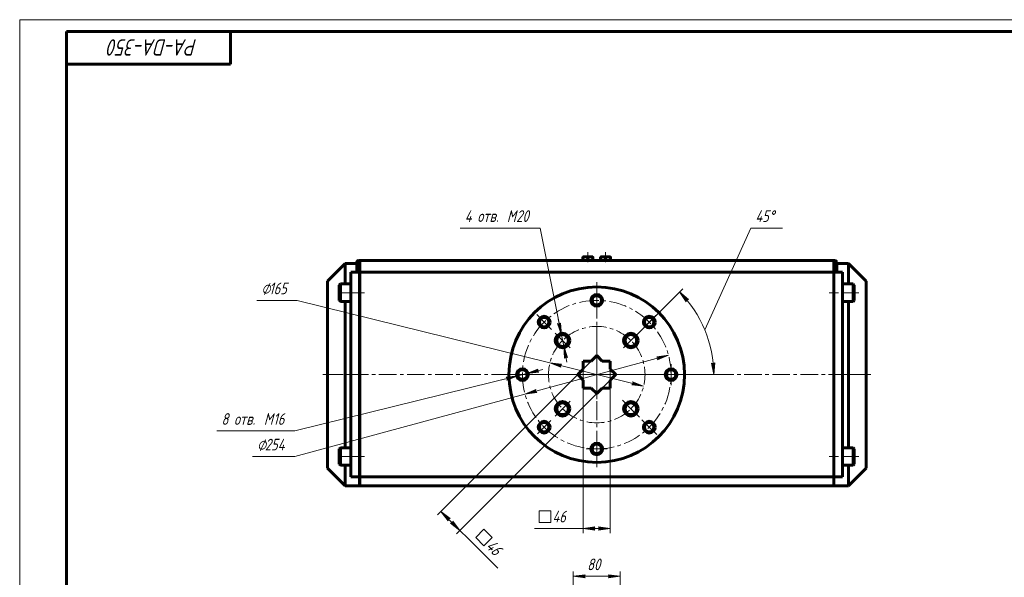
# Model space of a CAD drawing. Header units: millimetres. Extents: x 0 to 841, y 0 to 594.
# Tile 16 of 26: x 0 to 420, y 356 to 594. Entities that reach past the tile are written whole.
import ezdxf

# ---------------------------------------------------------------- set-up
doc = ezdxf.new("R2010")
doc.units = ezdxf.units.MM
for name, pattern in [('K5LT_AXLED', [12, 7.5, -1.5, 1.5, -1.5]), ('K5LT_BASIC', [0]), ('K5LT_THIN', [0])]:
    doc.linetypes.add(name, pattern=pattern)
doc.layers.add('Системный слой', color=7, linetype='Continuous')
doc.layers.add('Системный слой (1)', color=7, linetype='Continuous', true_color=0x6c6c6c)
doc.styles.add('KDIMTEXTSTYLE', font='txt', dxfattribs={"width": 0.96, "oblique": 15, "height": 5})
doc.styles.add('KTEXTSTYLE', font='txt', dxfattribs={"width": 0.96, "height": 5})
doc.dimstyles.new('KDIMSTYLE (0.25)', dxfattribs={"dimtxt": 5, "dimasz": 1, "dimexe": 2, "dimexo": 0, "dimgap": 1, "dimtad": 1, "dimlfac": 4, "dimtxsty": 'KDIMTEXTSTYLE', "dimsah": 1, "dimcen": 0, "dimdle": 1, "dimadec": 0, "dimazin": 0, "dimtfac": 0.667, "dimtmove": 0, "dimatfit": 3, "dimfxl": 1, "dimtvp": 1, "dimtolj": 1, "dimtzin": 0, "dimarcsym": 0})

# ---------------------------------------------------------------- blocks, each defined once
blk = doc.blocks.new('D0')
at = {"layer": 'Системный слой (1)', "color": 7, "linetype": 'K5LT_THIN', "lineweight": 18}
for p, q in [((236.44, 345.73), (236.44, 358.09)), ((256.44, 343.98), (256.44, 358.09))]:
    blk.add_line(p, q, dxfattribs=at)
blk.add_wipeout([(242.35, 357.09), (242.35, 364.47), (250.2, 364.47), (250.2, 357.09)]).dxf.layer = 'Системный слой (1)'
at = {"layer": 'Системный слой (1)'}
for points in [[(241.44, 355.43), (240.94, 356.09), (241.44, 356.75), (236.44, 356.09)], [(256.44, 356.09), (251.44, 356.75), (251.94, 356.09), (251.44, 355.43)]]:
    blk.add_hatch(color=7, dxfattribs=at).paths.add_polyline_path(points)
at = {"layer": 'Системный слой (1)', "color": 7, "linetype": 'K5LT_THIN', "lineweight": 18}
for p, q in [((236.44, 356.09), (241.44, 356.75)), ((241.44, 355.43), (236.44, 356.09)), ((236.44, 356.09), (256.44, 356.09)), ((241.44, 356.75), (240.94, 356.09)), ((240.94, 356.09), (241.44, 355.43)), ((251.94, 356.09), (251.44, 356.75)), ((251.44, 356.75), (256.44, 356.09)), ((256.44, 356.09), (251.44, 355.43)), ((251.44, 355.43), (251.94, 356.09))]:
    blk.add_line(p, q, dxfattribs=at)
at = {"layer": 'Системный слой (1)', "color": 7, "insert": (242.35, 363.68), "char_height": 5, "attachment_point": 1, "style": 'KTEXTSTYLE'}
blk.add_mtext('\\fArial|b0|c204|p34;\\H5.0;\\W1.000;\\Q15;\\fGOST Type AU|b0|i0|c204|p34;\\Q15;\\W0.960;80', dxfattribs=at)
blk = doc.blocks.new('KDIMARROW_01')
at = {"layer": 'Системный слой'}
blk.add_hatch(color=0, dxfattribs=at).paths.add_polyline_path([(0, 0), (-5, 0.66), (-4.5, 0), (-5, -0.66)])
at = {"layer": 'Системный слой', "color": 0, "linetype": 'K5LT_THIN', "lineweight": 18}
for p, q in [((-4.5, 0), (-5, 0.66)), ((-5, 0.66), (0, 0)), ((0, 0), (-5, -0.66)), ((-5, -0.66), (-4.5, 0))]:
    blk.add_line(p, q, dxfattribs=at)
at = {"layer": 'Системный слой (1)', "color": 0, "linetype": 'K5LT_THIN', "lineweight": 18}
blk.add_line((696.62, 287.98), (696.37, 287.98), dxfattribs=at)
blk = doc.blocks.new('U36')
at = {"layer": 'Системный слой (1)', "color": 150, "linetype": 'K5LT_BASIC', "lineweight": 60, "true_color": 0x0080ff}
for p, q in [((138.94, 481.04), (138.94, 489.79)), ((138.94, 411.04), (138.94, 473.54)), ((138.94, 394.79), (138.94, 403.54))]:
    blk.add_line(p, q, dxfattribs=at)
blk = doc.blocks.new('U37')
at = {"layer": 'Системный слой (1)', "color": 150, "linetype": 'K5LT_BASIC', "lineweight": 60, "true_color": 0x0080ff}
for p, q in [((353.94, 481.04), (353.94, 489.79)), ((353.94, 411.04), (353.94, 473.54)), ((353.94, 394.79), (353.94, 403.54))]:
    blk.add_line(p, q, dxfattribs=at)
blk = doc.blocks.new('D2')
at = {"layer": 'Системный слой (1)'}
for points in [[(245.69, 375.86), (245.19, 376.52), (245.69, 377.18), (240.69, 376.52)], [(252.19, 376.52), (247.19, 377.18), (247.69, 376.52), (247.19, 375.86)]]:
    blk.add_hatch(color=7, dxfattribs=at).paths.add_polyline_path(points)
at = {"layer": 'Системный слой (1)', "color": 7, "linetype": 'K5LT_THIN', "lineweight": 18}
for p, q in [((240.69, 444.67), (240.69, 374.52)), ((252.19, 444.67), (252.19, 374.52)), ((240.69, 376.52), (245.69, 377.18)), ((245.69, 375.86), (240.69, 376.52)), ((240.69, 376.52), (252.19, 376.52)), ((245.69, 377.18), (245.19, 376.52)), ((245.19, 376.52), (245.69, 375.86)), ((247.69, 376.52), (247.19, 377.18)), ((247.19, 377.18), (252.19, 376.52)), ((252.19, 376.52), (247.19, 375.86)), ((247.19, 375.86), (247.69, 376.52))]:
    blk.add_line(p, q, dxfattribs=at)
blk.add_wipeout([(221.81, 377.52), (221.81, 384.9), (235.13, 384.9), (235.13, 377.52)]).dxf.layer = 'Системный слой (1)'
for p, q in [((221.81, 379.11), (221.81, 384.11)), ((221.81, 384.11), (226.81, 384.11)), ((226.81, 384.11), (226.81, 379.11)), ((226.81, 379.11), (221.81, 379.11)), ((240.69, 376.52), (219.81, 376.52))]:
    blk.add_line(p, q, dxfattribs=at)
at = {"layer": 'Системный слой (1)', "color": 7, "insert": (227.52, 384.11), "char_height": 5, "attachment_point": 1, "style": 'KTEXTSTYLE'}
blk.add_mtext('\\fArial|b0|c204|p34;\\H5.0;\\W1.000;\\Q15;\\fGOST Type AU|b0|i0|c204|p34;\\Q15;\\W0.960;46', dxfattribs=at)
blk = doc.blocks.new('D3')
at = {"layer": 'Системный слой (1)'}
for points in [[(183.87, 380.78), (179.87, 383.85), (182.94, 379.85), (183.05, 380.66)], [(188, 375.71), (184.93, 379.72), (184.82, 378.9), (184, 378.78)]]:
    blk.add_hatch(color=7, dxfattribs=at).paths.add_polyline_path(points)
at = {"layer": 'Системный слой (1)', "color": 7, "linetype": 'K5LT_THIN', "lineweight": 18}
for p, q in [((244.06, 448.04), (178.45, 382.43)), ((179.87, 383.85), (183.87, 380.78)), ((182.94, 379.85), (179.87, 383.85)), ((179.87, 383.85), (188, 375.71)), ((183.05, 380.66), (182.94, 379.85)), ((183.87, 380.78), (183.05, 380.66)), ((184, 378.78), (184.82, 378.9)), ((188, 375.71), (184, 378.78)), ((184.82, 378.9), (184.93, 379.72)), ((184.93, 379.72), (188, 375.71)), ((188, 375.71), (191.49, 372.22))]:
    blk.add_line(p, q, dxfattribs=at)
blk.add_wipeout([(193.62, 371.51), (198.84, 376.73), (208.26, 367.31), (203.04, 362.09)]).dxf.layer = 'Системный слой (1)'
for p, q in [((252.19, 439.91), (186.58, 374.3)), ((194.74, 372.63), (198.27, 376.17)), ((198.27, 376.17), (201.81, 372.63)), ((191.49, 372.22), (204.14, 359.57)), ((198.27, 369.1), (194.74, 372.63)), ((201.81, 372.63), (198.27, 369.1))]:
    blk.add_line(p, q, dxfattribs=at)
at = {"layer": 'Системный слой (1)', "color": 7, "insert": (202.31, 372.13), "char_height": 5, "attachment_point": 1, "rotation": 315, "style": 'KTEXTSTYLE'}
blk.add_mtext('\\fArial|b0|c204|p34;\\H5.0;\\W1.000;\\Q15;\\fGOST Type AU|b0|i0|c204|p34;\\Q15;\\W0.960;46', dxfattribs=at)
blk = doc.blocks.new('D4')
at = {"layer": 'Системный слой (1)'}
for points in [[(230.79, 446.17), (231.43, 446.69), (226.42, 447.26), (231.12, 445.41)], [(266.46, 437.32), (261.76, 439.16), (262.09, 438.4), (261.45, 437.88)]]:
    blk.add_hatch(color=7, dxfattribs=at).paths.add_polyline_path(points)
at = {"layer": 'Системный слой (1)', "color": 7, "linetype": 'K5LT_THIN', "lineweight": 18}
for p, q in [((226.42, 447.26), (118.54, 474.04)), ((226.42, 447.26), (231.43, 446.69)), ((231.12, 445.41), (226.42, 447.26)), ((266.46, 437.32), (226.42, 447.26)), ((231.43, 446.69), (230.79, 446.17)), ((230.79, 446.17), (231.12, 445.41)), ((261.45, 437.88), (262.09, 438.4)), ((266.46, 437.32), (261.45, 437.88)), ((262.09, 438.4), (261.76, 439.16)), ((261.76, 439.16), (266.46, 437.32))]:
    blk.add_line(p, q, dxfattribs=at)
blk.add_wipeout([(103.21, 475.04), (103.21, 482.42), (116.01, 482.42), (116.01, 475.04)]).dxf.layer = 'Системный слой (1)'
blk.add_line((118.54, 474.04), (101.21, 474.04), dxfattribs=at)
at = {"layer": 'Системный слой (1)', "color": 7, "char_height": 5, "attachment_point": 1, "style": 'KTEXTSTYLE'}
for s, insert in [('\\fArial|b0|c204|p34;\\H5.0;\\W1.000;\\Q15;\\fGOST Type AU|b0|i0|c204|p34;\\Q15;\\W0.960;⌀', (103.21, 481.63)), ('\\fArial|b0|c204|p34;\\H5.0;\\W1.000;\\Q15;\\fGOST Type AU|b0|i0|c204|p34;\\Q15;\\W0.960;165', (106.52, 481.63))]:
    blk.add_mtext(s, dxfattribs=dict(at, insert=insert))
blk = doc.blocks.new('D5')
at = {"layer": 'Системный слой (1)'}
for points in [[(231.36, 459.32), (231.03, 464.35), (230.48, 463.74), (229.74, 464.1)], [(233.97, 449.65), (232.35, 454.42), (232.68, 449.39), (233.23, 450.01)]]:
    blk.add_hatch(color=7, dxfattribs=at).paths.add_polyline_path(points)
at = {"layer": 'Системный слой (1)', "color": 7, "linetype": 'K5LT_THIN', "lineweight": 18}
for p, q in [((231.36, 459.32), (222.22, 504.95)), ((230.48, 463.74), (229.74, 464.1)), ((229.74, 464.1), (231.36, 459.32)), ((231.36, 459.32), (229.99, 466.19)), ((231.03, 464.35), (230.48, 463.74)), ((231.36, 459.32), (231.03, 464.35)), ((232.35, 454.42), (231.36, 459.32)), ((232.35, 454.42), (232.68, 449.39)), ((233.97, 449.65), (232.35, 454.42)), ((232.35, 454.42), (233.72, 447.56)), ((232.68, 449.39), (233.23, 450.01)), ((233.23, 450.01), (233.97, 449.65))]:
    blk.add_line(p, q, dxfattribs=at)
blk.add_wipeout([(190.09, 505.95), (190.09, 513.33), (219.02, 513.33), (219.02, 505.95)]).dxf.layer = 'Системный слой (1)'
blk.add_line((222.22, 504.95), (188.09, 504.95), dxfattribs=at)
at = {"layer": 'Системный слой (1)', "color": 7, "char_height": 5, "attachment_point": 1, "style": 'KTEXTSTYLE'}
for s, insert in [('\\fArial|b0|c204|p34;\\H5.0;\\W1.000;\\Q15;\\fGOST Type AU|b0|i0|c204|p34;\\Q15;\\W0.960;4 отв. ', (190.09, 512.54)), ('\\fArial|b0|c204|p34;\\H5.0;\\W1.000;\\Q15;\\fGOST Type AU|b0|i0|c204|p34;\\Q15;\\W0.960;M', (208.08, 512.54)), ('\\fArial|b0|c204|p34;\\H5.0;\\W1.000;\\Q15;\\fGOST Type AU|b0|i0|c204|p34;\\Q15;\\W0.960;20', (212.05, 512.54))]:
    blk.add_mtext(s, dxfattribs=dict(at, insert=insert))
blk = doc.blocks.new('U38')
at = {"layer": 'Системный слой (1)', "color": 30, "linetype": 'K5LT_AXLED', "lineweight": 18, "true_color": 0xff8000}
for q in [(246.44, 456.04), (241.44, 442.29), (246.44, 431.29), (251.44, 442.29)]:
    blk.add_line((246.44, 442.29), q, dxfattribs=at)
blk = doc.blocks.new('U39')
at = {"layer": 'Системный слой (1)', "color": 30, "linetype": 'K5LT_AXLED', "lineweight": 18, "true_color": 0xff8000}
for q in [(246.44, 481.79), (206.94, 442.29), (285.94, 442.29), (246.44, 402.79)]:
    blk.add_line((246.44, 442.29), q, dxfattribs=at)
blk = doc.blocks.new('U40')
at = {"layer": 'Системный слой (1)', "color": 30, "linetype": 'K5LT_AXLED', "lineweight": 18, "true_color": 0xff8000}
for p, q in [((231.86, 456.87), (228.67, 460.05)), ((261.02, 456.87), (264.21, 460.05)), ((235.04, 453.69), (231.86, 456.87)), ((257.84, 453.69), (261.02, 456.87)), ((235.04, 430.89), (231.86, 427.7)), ((257.4, 431.33), (261.02, 427.7)), ((231.86, 427.7), (228.67, 424.52)), ((261.02, 427.7), (264.65, 424.08))]:
    blk.add_line(p, q, dxfattribs=at)
for start, end in [(45, 135), (135, 225), (315, 45), (225, 315)]:
    blk.add_arc((246.44, 442.29), 20.62, start, end, dxfattribs=at)
blk = doc.blocks.new('D6')
at = {"layer": 'Системный слой (1)'}
for points in [[(285.62, 474.36), (281.76, 477.61), (284.65, 473.47), (284.8, 474.29)], [(296.39, 442.29), (296.82, 447.31), (296.19, 446.78), (295.51, 447.25)]]:
    blk.add_hatch(color=7, dxfattribs=at).paths.add_polyline_path(points)
at = {"layer": 'Системный слой (1)', "color": 7, "linetype": 'K5LT_THIN', "lineweight": 18}
for p, q in [((262.79, 458.64), (283.18, 479.02)), ((281.76, 477.61), (285.62, 474.36)), ((284.65, 473.47), (281.76, 477.61)), ((284.8, 474.29), (284.65, 473.47)), ((285.62, 474.36), (284.8, 474.29)), ((296.39, 442.29), (295.51, 447.25)), ((295.51, 447.25), (296.19, 446.78)), ((296.19, 446.78), (296.82, 447.31)), ((296.82, 447.31), (296.39, 442.29)), ((249.44, 442.29), (298.39, 442.29))]:
    blk.add_line(p, q, dxfattribs=at)
blk.add_arc((246.44, 442.29), 49.95, 0, 45, dxfattribs=at)
blk.add_wipeout([(314.19, 505.95), (314.19, 513.33), (323.43, 513.33), (323.43, 505.95)]).dxf.layer = 'Системный слой (1)'
for p, q in [((292.59, 461.4), (312.19, 504.95)), ((312.19, 504.95), (325.82, 504.95))]:
    blk.add_line(p, q, dxfattribs=at)
at = {"layer": 'Системный слой (1)', "color": 7, "char_height": 5, "attachment_point": 1, "style": 'KTEXTSTYLE'}
for s, insert in [('\\fArial|b0|c204|p34;\\H5.0;\\W1.000;\\Q15;\\fGOST Type AU|b0|i0|c204|p34;\\Q15;\\W0.960;45', (314.19, 512.54)), ('\\fArial|b0|c204|p34;\\H5.0;\\W1.000;\\Q15;\\fGOST Type AU|b0|i0|c204|p34;\\Q15;\\W0.960;°', (320.01, 512.54))]:
    blk.add_mtext(s, dxfattribs=dict(at, insert=insert))
blk = doc.blocks.new('U41')
at = {"layer": 'Системный слой (1)', "color": 30, "linetype": 'K5LT_AXLED', "lineweight": 18, "true_color": 0xff8000}
for q in [(246.44, 415.04), (241.94, 410.54), (250.94, 410.54), (246.44, 406.04)]:
    blk.add_line((246.44, 410.54), q, dxfattribs=at)
blk = doc.blocks.new('U42')
at = {"layer": 'Системный слой (1)', "color": 30, "linetype": 'K5LT_AXLED', "lineweight": 18, "true_color": 0xff8000}
for q in [(278.19, 446.79), (273.69, 442.29), (282.69, 442.29), (278.19, 437.79)]:
    blk.add_line((278.19, 442.29), q, dxfattribs=at)
blk = doc.blocks.new('U43')
at = {"layer": 'Системный слой (1)', "color": 30, "linetype": 'K5LT_AXLED', "lineweight": 18, "true_color": 0xff8000}
for p, q in [((246.44, 474.04), (246.44, 478.04)), ((246.44, 470.04), (246.44, 474.04)), ((223.99, 464.74), (220.81, 467.92)), ((268.89, 464.74), (271.72, 467.57)), ((227.17, 461.56), (223.99, 464.74)), ((266.06, 461.91), (268.89, 464.74)), ((214.69, 442.29), (210.19, 442.29)), ((219.19, 442.29), (214.69, 442.29)), ((273.69, 442.29), (278.19, 442.29)), ((278.19, 442.29), (282.69, 442.29)), ((226.82, 422.67), (223.99, 419.84)), ((265.71, 423.02), (268.89, 419.84)), ((223.99, 419.84), (221.16, 417.01)), ((268.89, 419.84), (272.07, 416.66)), ((246.44, 415.04), (246.44, 410.54)), ((246.44, 410.54), (246.44, 406.04))]:
    blk.add_line(p, q, dxfattribs=at)
for start, end in [(90, 135), (45, 90), (135, 180), (0, 45), (180, 225), (315, 0), (225, 270), (270, 315)]:
    blk.add_arc((246.44, 442.29), 31.75, start, end, dxfattribs=at)
blk = doc.blocks.new('D7')
at = {"layer": 'Системный слой (1)'}
for points in [[(272.43, 448.66), (277.08, 450.61), (272.08, 449.93), (272.74, 449.43)], [(220.8, 434.64), (220.14, 435.15), (220.45, 435.91), (215.8, 433.97)]]:
    blk.add_hatch(color=7, dxfattribs=at).paths.add_polyline_path(points)
at = {"layer": 'Системный слой (1)', "color": 7, "linetype": 'K5LT_THIN', "lineweight": 18}
for p, q in [((277.08, 450.61), (215.8, 433.97)), ((272.08, 449.93), (277.08, 450.61)), ((277.08, 450.61), (272.43, 448.66)), ((272.74, 449.43), (272.08, 449.93)), ((272.43, 448.66), (272.74, 449.43)), ((215.8, 433.97), (117.51, 407.29)), ((215.8, 433.97), (220.45, 435.91)), ((220.8, 434.64), (215.8, 433.97)), ((220.45, 435.91), (220.14, 435.15)), ((220.14, 435.15), (220.8, 434.64))]:
    blk.add_line(p, q, dxfattribs=at)
blk.add_wipeout([(101.39, 408.29), (101.39, 415.67), (114.95, 415.67), (114.95, 408.29)]).dxf.layer = 'Системный слой (1)'
blk.add_line((117.51, 407.29), (99.39, 407.29), dxfattribs=at)
at = {"layer": 'Системный слой (1)', "color": 7, "char_height": 5, "attachment_point": 1, "style": 'KTEXTSTYLE'}
for s, insert in [('\\fArial|b0|c204|p34;\\H5.0;\\W1.000;\\Q15;\\fGOST Type AU|b0|i0|c204|p34;\\Q15;\\W0.960;⌀', (101.39, 414.88)), ('\\fArial|b0|c204|p34;\\H5.0;\\W1.000;\\Q15;\\fGOST Type AU|b0|i0|c204|p34;\\Q15;\\W0.960;254', (104.7, 414.88))]:
    blk.add_mtext(s, dxfattribs=dict(at, insert=insert))
blk = doc.blocks.new('D8')
at = {"layer": 'Системный слой (1)'}
for points in [[(208.05, 439.97), (212.75, 441.81), (207.74, 441.24), (208.38, 440.73)], [(221, 443.85), (221.64, 443.33), (216.63, 442.77), (221.33, 444.61)]]:
    blk.add_hatch(color=7, dxfattribs=at).paths.add_polyline_path(points)
at = {"layer": 'Системный слой (1)', "color": 7, "linetype": 'K5LT_THIN', "lineweight": 18}
for p, q in [((212.75, 441.81), (117.51, 418.23)), ((212.75, 441.81), (205.95, 440.12)), ((212.75, 441.81), (207.74, 441.24)), ((208.05, 439.97), (212.75, 441.81)), ((216.63, 442.77), (212.75, 441.81)), ((221.33, 444.61), (216.63, 442.77)), ((216.63, 442.77), (223.43, 444.45)), ((216.63, 442.77), (221.64, 443.33)), ((221, 443.85), (221.33, 444.61)), ((221.64, 443.33), (221, 443.85)), ((207.74, 441.24), (208.38, 440.73)), ((208.38, 440.73), (208.05, 439.97))]:
    blk.add_line(p, q, dxfattribs=at)
blk.add_wipeout([(86.17, 419.23), (86.17, 426.61), (114.34, 426.61), (114.34, 419.23)]).dxf.layer = 'Системный слой (1)'
blk.add_line((117.51, 418.23), (84.17, 418.23), dxfattribs=at)
at = {"layer": 'Системный слой (1)', "color": 7, "char_height": 5, "attachment_point": 1, "style": 'KTEXTSTYLE'}
for s, insert in [('\\fArial|b0|c204|p34;\\H5.0;\\W1.000;\\Q15;\\fGOST Type AU|b0|i0|c204|p34;\\Q15;\\W0.960;8 отв. ', (86.17, 425.82)), ('\\fArial|b0|c204|p34;\\H5.0;\\W1.000;\\Q15;\\fGOST Type AU|b0|i0|c204|p34;\\Q15;\\W0.960;M', (104.3, 425.82)), ('\\fArial|b0|c204|p34;\\H5.0;\\W1.000;\\Q15;\\fGOST Type AU|b0|i0|c204|p34;\\Q15;\\W0.960;16', (108.27, 425.82))]:
    blk.add_mtext(s, dxfattribs=dict(at, insert=insert))
blk = doc.blocks.new('U111')
at = {"color": 7, "linetype": 'K5LT_THIN', "lineweight": 18}
for p, q in [((0, 0), (0, 594)), ((0, 594), (841, 594))]:
    blk.add_line(p, q, dxfattribs=at)
at = {"color": 150, "linetype": 'K5LT_BASIC', "lineweight": 60, "true_color": 0x0080ff}
for p, q in [((20, 5), (20, 589)), ((20, 589), (836, 589)), ((90, 589), (90, 575)), ((90, 575), (20, 575))]:
    blk.add_line(p, q, dxfattribs=at)
at = {"color": 7, "insert": (75.81, 578.64), "char_height": 7, "attachment_point": 1, "rotation": 180, "style": 'KTEXTSTYLE'}
blk.add_mtext('\\fArial|b0|c204|p34;\\H5.0;\\W1.000;\\Q15;\\fGOST Type AU|b0|i0|c204|p34;\\Q15;\\W0.960;\\H7.00;PA-DA-350', dxfattribs=at)

msp = doc.modelspace()

# ---------------------------------------------------------------- linework, layer by layer
at = {"layer": 'Системный слой (1)', "color": 150, "linetype": 'K5LT_BASIC', "lineweight": 60, "true_color": 0x0080ff}
for p, q in [((240.5647, 492.5763), (240.6709, 492.6377)), ((240.5647, 492.3865), (240.5647, 492.5763)), ((240.5647, 491.0377), (240.5647, 492.3865)), ((244.7084, 492.6377), (240.6709, 492.6377)), ((242.6897, 491.0377), (242.6897, 492.3865)), ((244.8147, 492.5763), (244.7084, 492.6377)), ((244.8147, 492.5763), (244.8147, 492.3865)), ((244.8147, 491.0377), (244.8147, 492.3865)), ((248.0647, 492.5763), (248.1709, 492.6377)), ((248.0647, 492.3865), (248.0647, 492.5763)), ((248.0647, 491.0377), (248.0647, 492.3865)), ((252.2084, 492.6377), (248.1709, 492.6377)), ((250.1897, 491.0377), (250.1897, 492.3865)), ((252.3147, 492.5763), (252.2084, 492.6377)), ((252.3147, 492.5763), (252.3147, 492.3865)), ((252.3147, 491.0377), (252.3147, 492.3865)), ((138.9397, 489.7877), (131.4397, 482.2877)), ((143.9397, 489.7877), (138.9397, 489.7877)), ((143.9397, 486.0377), (143.9397, 490.2877)), ((145.1897, 491.0377), (144.6897, 491.0377)), ((145.1897, 491.0377), (145.1897, 490.2877)), ((145.1897, 490.2877), (145.1897, 486.0377)), ((347.6647, 491.0377), (145.2147, 491.0377)), ((145.2147, 491.0377), (145.2147, 490.2877)), ((145.2147, 490.2877), (145.2147, 486.0377)), ((347.6647, 491.0377), (347.6647, 490.2877)), ((347.6647, 490.2877), (347.6647, 486.0377)), ((348.1897, 491.0377), (347.6897, 491.0377)), ((347.6897, 491.0377), (347.6897, 490.2877)), ((347.6897, 490.2877), (347.6897, 486.0377)), ((348.9397, 486.0377), (348.9397, 490.2877)), ((353.9397, 489.7877), (348.9397, 489.7877)), ((353.9397, 489.7877), (361.4397, 482.2877)), ((141.4397, 485.5377), (141.4397, 486.0377)), ((141.4397, 486.0377), (145.1897, 486.0377)), ((141.4397, 447.1546), (141.4397, 485.5377)), ((145.1897, 485.5377), (145.1897, 486.0377)), ((145.1897, 485.5377), (145.1897, 399.0377)), ((145.2147, 486.0377), (347.6647, 486.0377)), ((145.2147, 485.5377), (145.2147, 486.0377)), ((145.2147, 485.5377), (145.2147, 399.0377)), ((347.6647, 485.5377), (347.6647, 486.0377)), ((347.6647, 485.5377), (347.6647, 399.0377)), ((347.6897, 486.0377), (351.4397, 486.0377)), ((347.6897, 485.5377), (347.6897, 486.0377)), ((347.6897, 485.5377), (347.6897, 399.0377)), ((351.4397, 486.0377), (351.4397, 485.5377)), ((351.4397, 447.1546), (351.4397, 485.5377)), ((131.4397, 402.2877), (131.4397, 482.2877)), ((136.9397, 481.0377), (136.4397, 480.5377)), ((136.4397, 480.5377), (136.4397, 474.0377)), ((136.9397, 481.0377), (141.4397, 481.0377)), ((136.9397, 481.0377), (136.9397, 473.5377)), ((145.2147, 479.7877), (145.1897, 479.7877)), ((347.6647, 479.7877), (347.6897, 479.7877)), ((355.9397, 481.0377), (351.4397, 481.0377)), ((355.9397, 473.5377), (355.9397, 481.0377)), ((355.9397, 481.0377), (356.4397, 480.5377)), ((356.4397, 474.0377), (356.4397, 480.5377)), ((361.4397, 402.2877), (361.4397, 482.2877)), ((136.9397, 473.5377), (136.4397, 474.0377)), ((136.9397, 473.5377), (141.4397, 473.5377)), ((145.2147, 474.7877), (145.1897, 474.7877)), ((347.6647, 474.7877), (347.6897, 474.7877)), ((355.9397, 473.5377), (351.4397, 473.5377)), ((355.9397, 473.5377), (356.4397, 474.0377)), ((145.2147, 470.2877), (145.1897, 470.2877)), ((347.6647, 470.2877), (347.6897, 470.2877)), ((246.4397, 450.4194), (244.0579, 448.0377)), ((248.8214, 448.0377), (246.4397, 450.4194)), ((141.4397, 437.4207), (141.4397, 447.1546)), ((244.0579, 448.0377), (240.6897, 448.0377)), ((240.6897, 448.0377), (240.6897, 444.6694)), ((252.1897, 448.0377), (248.8214, 448.0377)), ((252.1897, 444.6694), (252.1897, 448.0377)), ((351.4397, 437.4207), (351.4397, 447.1546)), ((240.6897, 444.6694), (238.3079, 442.2877)), ((238.3079, 442.2877), (240.6897, 439.9059)), ((254.5714, 442.2877), (252.1897, 444.6694)), ((252.1897, 439.9059), (254.5714, 442.2877)), ((141.4397, 399.0377), (141.4397, 437.4207)), ((240.6897, 439.9059), (240.6897, 436.5377)), ((252.1897, 436.5377), (252.1897, 439.9059)), ((351.4397, 399.0377), (351.4397, 437.4207)), ((240.6897, 436.5377), (244.0579, 436.5377)), ((244.0579, 436.5377), (246.4397, 434.1559)), ((246.4397, 434.1559), (248.8214, 436.5377)), ((248.8214, 436.5377), (252.1897, 436.5377)), ((145.2147, 414.2877), (145.1897, 414.2877)), ((347.6647, 414.2877), (347.6897, 414.2877)), ((136.9397, 411.0377), (136.4397, 410.5377)), ((136.4397, 410.5377), (136.4397, 404.0377)), ((136.9397, 411.0377), (141.4397, 411.0377)), ((136.9397, 411.0377), (136.9397, 403.5377)), ((145.2147, 409.7877), (145.1897, 409.7877)), ((347.6647, 409.7877), (347.6897, 409.7877)), ((355.9397, 411.0377), (351.4397, 411.0377)), ((355.9397, 411.0377), (356.4397, 410.5377)), ((355.9397, 403.5377), (355.9397, 411.0377)), ((356.4397, 404.0377), (356.4397, 410.5377)), ((136.9397, 403.5377), (136.4397, 404.0377)), ((145.2147, 404.7877), (145.1897, 404.7877)), ((347.6647, 404.7877), (347.6897, 404.7877)), ((355.9397, 403.5377), (356.4397, 404.0377)), ((138.9397, 394.7877), (131.4397, 402.2877)), ((136.9397, 403.5377), (141.4397, 403.5377)), ((355.9397, 403.5377), (351.4397, 403.5377)), ((353.9397, 394.7877), (361.4397, 402.2877)), ((141.4397, 398.5377), (141.4397, 399.0377)), ((145.1897, 398.5377), (141.4397, 398.5377)), ((145.1897, 399.0377), (145.1897, 398.5377)), ((145.1897, 394.7877), (145.1897, 398.5377)), ((145.2147, 399.0377), (145.2147, 398.5377)), ((347.6647, 398.5377), (145.2147, 398.5377)), ((145.2147, 394.7877), (145.2147, 398.5377)), ((347.6647, 399.0377), (347.6647, 398.5377)), ((347.6647, 394.7877), (347.6647, 398.5377)), ((347.6897, 399.0377), (347.6897, 398.5377)), ((351.4397, 398.5377), (347.6897, 398.5377)), ((347.6897, 394.7877), (347.6897, 398.5377)), ((351.4397, 399.0377), (351.4397, 398.5377)), ((145.1897, 394.7877), (138.9397, 394.7877)), ((347.6647, 394.7877), (145.2147, 394.7877)), ((353.9397, 394.7877), (347.6897, 394.7877))]:
    msp.add_line(p, q, dxfattribs=at)
at = {"layer": 'Системный слой (1)', "color": 30, "linetype": 'K5LT_AXLED', "lineweight": 18, "true_color": 0xff8000}
for p, q in [((242.6897, 490.3865), (242.6897, 494.6377)), ((250.1897, 490.3865), (250.1897, 494.6377)), ((349.6897, 477.2877), (345.6647, 477.2877)), ((358.4397, 477.2877), (349.4397, 477.2877)), ((363.4397, 442.2877), (345.6647, 442.2877)), ((143.4397, 407.2877), (134.4397, 407.2877)), ((147.2147, 407.2877), (143.1897, 407.2877)), ((349.6897, 407.2877), (345.6647, 407.2877)), ((358.4397, 407.2877), (349.4397, 407.2877))]:
    msp.add_line(p, q, dxfattribs=at)
at = {"layer": 'Системный слой (1)', "color": 150, "linetype": 'K5LT_BASIC', "lineweight": 60, "true_color": 0x0080ff}
for centre, radius in [((246.4397, 442.2877), 37.5), ((246.4397, 474.0377), 2.5), ((246.4397, 474.0377), 2), ((223.989, 464.7383), 2.5), ((268.8903, 464.7383), 2.5), ((223.989, 464.7383), 2), ((268.8903, 464.7383), 2), ((231.8556, 456.8717), 3.125), ((231.8556, 456.8717), 2.5), ((261.0237, 456.8717), 3.125), ((261.0237, 456.8717), 2.5), ((214.6897, 442.2877), 2.5), ((214.6897, 442.2877), 2), ((278.1897, 442.2877), 2.5), ((278.1897, 442.2877), 2), ((231.8556, 427.7036), 3.125), ((231.8556, 427.7036), 2.5), ((261.0237, 427.7036), 3.125), ((261.0237, 427.7036), 2.5), ((223.989, 419.837), 2.5), ((223.989, 419.837), 2), ((268.8903, 419.837), 2.5), ((268.8903, 419.837), 2), ((246.4397, 410.5377), 2.5), ((246.4397, 410.5377), 2)]:
    msp.add_circle(centre, radius, dxfattribs=at)
for centre, start, end in [((144.6897, 490.2877), 90, 180), ((348.1897, 490.2877), 0, 90)]:
    msp.add_arc(centre, 0.75, start, end, dxfattribs=at)
for points in [[(242.6897, 492.3865), (242.6071, 492.414), (242.4862, 492.4509), (242.3061, 492.4965), (242.1563, 492.5281), (242.0006, 492.5525), (241.8588, 492.5677), (241.7279, 492.5755), (241.6009, 492.5771), (241.4799, 492.5732), (241.3449, 492.5632), (241.1947, 492.5445), (240.9776, 492.5052), (240.7678, 492.4516), (240.6146, 492.4031), (240.5647, 492.3865)], [(244.8147, 492.3865), (244.7321, 492.414), (244.6112, 492.4509), (244.4311, 492.4965), (244.2813, 492.5281), (244.1256, 492.5525), (243.9838, 492.5677), (243.8529, 492.5755), (243.7259, 492.5771), (243.6049, 492.5732), (243.4699, 492.5632), (243.3197, 492.5445), (243.1026, 492.5052), (242.8928, 492.4516), (242.7396, 492.4031), (242.6897, 492.3865)], [(250.1897, 492.3865), (250.1071, 492.414), (249.9862, 492.4509), (249.8061, 492.4965), (249.6563, 492.5281), (249.5006, 492.5525), (249.3588, 492.5677), (249.2279, 492.5755), (249.1009, 492.5771), (248.9799, 492.5732), (248.8449, 492.5632), (248.6947, 492.5445), (248.4776, 492.5052), (248.2678, 492.4516), (248.1146, 492.4031), (248.0647, 492.3865)], [(252.3147, 492.3865), (252.2321, 492.414), (252.1112, 492.4509), (251.9311, 492.4965), (251.7813, 492.5281), (251.6256, 492.5525), (251.4838, 492.5677), (251.3529, 492.5755), (251.2259, 492.5771), (251.1049, 492.5732), (250.9699, 492.5632), (250.8197, 492.5445), (250.6026, 492.5052), (250.3928, 492.4516), (250.2396, 492.4031), (250.1897, 492.3865)]]:
    msp.add_open_spline(points, degree=3, knots=[0, 0, 0, 0, 1.91244871, 2.78068749, 4.10062144, 5.2997801, 6.27754197, 7.2675193, 8.21485807, 9.10206657, 9.9581603, 11.22579665, 12.46383647, 14.84267045, 16, 16, 16, 16], dxfattribs=at)

# ---------------------------------------------------------------- block references
at = {"layer": 'Системный слой (1)'}
for name in ['U36', 'U37']:
    msp.add_blockref(name, (0, 0), dxfattribs=at)

# ---------------------------------------------------------------- dimensions: what is measured, and where the dimension line sits
at = {"layer": 'Системный слой (1)', "color": 7}
dim = msp.add_linear_dim(base=(236.4397, 356.0911), p1=(256.4397, 343.9812), p2=(236.4397, 345.7312), dimstyle='KDIMSTYLE (0.25)', override={"dimexo": 0, "dimpost": '\\fGOST Type AU|b0|c204|p34;\\H5.0;\\W0.960;\\Q15;<>', "dimblk1": 'KDIMARROW_01', "dimblk2": 'KDIMARROW_01', "dimse1": 0, "dimse2": 0, "dimclrt": 7, "dimtol": 1, "dimtp": 0, "dimtm": 0, "dimtdec": 5, "dimtolj": 1}, dxfattribs=at)
dim.commit()
dim.dimension.update_dxf_attribs({"geometry": 'D0', "text_midpoint": (246.4397, 356.0911), "dimtype": 160})

# ---------------------------------------------------------------- next in the draw order: dimensions: what is measured, and where the dimension line sits
dim = msp.add_linear_dim(base=(240.6897, 376.5227), p1=(252.1897, 444.6694), p2=(240.6897, 444.6694), dimstyle='KDIMSTYLE (0.25)', override={"dimexo": 0, "dimpost": '\\fGOST Type AU|b0|c204|p34;\\H5.0;\\W0.960;\\Q15;{\\fSymbol Type A|i0|c204|p18;т}<>', "dimblk1": 'KDIMARROW_01', "dimblk2": 'KDIMARROW_01', "dimse1": 0, "dimse2": 0, "dimclrt": 7, "dimtol": 1, "dimtp": 0, "dimtm": 0, "dimtdec": 5, "dimtolj": 1}, dxfattribs=at)
dim.commit()
dim.dimension.update_dxf_attribs({"geometry": 'D2', "text_midpoint": (228.7475, 376.5227), "dimtype": 160})

# ---------------------------------------------------------------- next in the draw order: dimensions: what is measured, and where the dimension line sits
dim = msp.add_linear_dim(base=(179.8663, 383.846), p1=(252.1897, 439.9059), p2=(244.0579, 448.0377), angle=135, dimstyle='KDIMSTYLE (0.25)', override={"dimexo": 0, "dimtoh": 1, "dimpost": '\\fGOST Type AU|b0|c204|p34;\\H5.0;\\W0.960;\\Q15;{\\fSymbol Type A|i0|c204|p18;т}<>', "dimblk1": 'KDIMARROW_01', "dimblk2": 'KDIMARROW_01', "dimse1": 0, "dimse2": 0, "dimclrt": 7, "dimtol": 1, "dimtp": 0, "dimtm": 0, "dimtdec": 5, "dimtmove": 1, "dimtolj": 1}, dxfattribs=at)
dim.commit()
dim.dimension.update_dxf_attribs({"geometry": 'D3', "text_midpoint": (197.8177, 365.8946), "dimtype": 160})

# ---------------------------------------------------------------- next in the draw order: block references
at = {"layer": 'Системный слой (1)'}
msp.add_blockref('U41', (0, 0), dxfattribs=at)

# ---------------------------------------------------------------- next in the draw order: dimensions: what is measured, and where the dimension line sits
at = {"layer": 'Системный слой (1)', "color": 7}
dim = msp.add_diameter_dim_2p(p1=(326.5093, 422.4105), p2=(166.37, 462.1648), dimstyle='KDIMSTYLE (0.25)', override={"dimtih": 1, "dimtoh": 1, "dimpost": '\\fGOST Type AU|b0|c204|p34;\\H5.0;\\W0.960;\\Q15;<>', "dimblk1": 'KDIMARROW_01', "dimblk2": 'KDIMARROW_01', "dimclrt": 7, "dimtol": 1, "dimtp": 0, "dimtm": 0, "dimtdec": 5, "dimtmove": 1, "dimatfit": 2, "dimtolj": 1}, dxfattribs=at)
dim.commit()
dim.dimension.update_dxf_attribs({"geometry": 'D4', "text_midpoint": (116.5436, 474.0377), "dimtype": 163})

# ---------------------------------------------------------------- next in the draw order: linework, layer by layer
at = {"layer": 'Системный слой (1)', "color": 30, "linetype": 'K5LT_AXLED', "lineweight": 18, "true_color": 0xff8000}
for p, q in [((143.4397, 477.2877), (134.4397, 477.2877)), ((147.2147, 477.2877), (143.1897, 477.2877)), ((246.4397, 423.4127), (246.4397, 462.9127)), ((129.4397, 442.2877), (363.4397, 442.2877)), ((147.2147, 442.2877), (129.4397, 442.2877))]:
    msp.add_line(p, q, dxfattribs=at)

# ---------------------------------------------------------------- next in the draw order: block references
at = {"layer": 'Системный слой (1)'}
msp.add_blockref('U38', (0, 0), dxfattribs=at)

# ---------------------------------------------------------------- next in the draw order: dimensions: what is measured, and where the dimension line sits
at = {"layer": 'Системный слой (1)', "color": 7}
dim = msp.add_diameter_dim_2p(p1=(233.8205, 447.0667), p2=(229.8907, 466.6768), dimstyle='KDIMSTYLE (0.25)', override={"dimtih": 1, "dimtoh": 1, "dimpost": '\\fGOST Type AU|b0|c204|p34;\\H5.0;\\W0.960;\\Q15;\\fGOST Type AU|b0|i0|c204|p34;\\Q15;4 отв. \\fGOST Type AU|b0|c204|p34;\\H5.0;\\W0.960;\\Q15;М<>', "dimblk1": 'KDIMARROW_01', "dimblk2": 'KDIMARROW_01', "dimclrt": 7, "dimtol": 1, "dimtp": 0, "dimtm": 0, "dimtdec": 5, "dimtmove": 1, "dimatfit": 2, "dimtolj": 1}, dxfattribs=at)
dim.commit()
dim.dimension.update_dxf_attribs({"geometry": 'D5', "text_midpoint": (220.2213, 504.9477), "dimtype": 163})

# ---------------------------------------------------------------- next in the draw order: block references
at = {"layer": 'Системный слой (1)'}
for name in ['U39', 'U40']:
    msp.add_blockref(name, (0, 0), dxfattribs=at)

# ---------------------------------------------------------------- next in the draw order: dimensions: what is measured, and where the dimension line sits
at = {"layer": 'Системный слой (1)', "color": 7}
dim = msp.add_angular_dim_2l(base=(255.3579, 451.0293), line1=((246.4397, 442.2877), (262.7915, 458.6395)), line2=((246.4397, 442.2877), (249.4397, 442.2877)), dimstyle='KDIMSTYLE (0.25)', override={"dimpost": '\\fGOST Type AU|b0|c204|p34;\\H5.0;\\W0.960;\\Q15;<>', "dimblk1": 'KDIMARROW_01', "dimblk2": 'KDIMARROW_01', "dimclrt": 7, "dimtol": 1, "dimtp": 0, "dimtm": 0, "dimtdec": 5, "dimtolj": 1}, dxfattribs=at)
dim.commit()
dim.dimension.update_dxf_attribs({"geometry": 'D6', "text_midpoint": (314.1941, 504.9477), "dimtype": 162})

# ---------------------------------------------------------------- next in the draw order: block references
at = {"layer": 'Системный слой (1)'}
for name in ['U43', 'U42']:
    msp.add_blockref(name, (0, 0), dxfattribs=at)

# ---------------------------------------------------------------- next in the draw order: dimensions: what is measured, and where the dimension line sits
at = {"layer": 'Системный слой (1)', "color": 7}
dim = msp.add_diameter_dim_2p(p1=(369.0037, 475.56), p2=(123.8756, 409.0153), dimstyle='KDIMSTYLE (0.25)', override={"dimtih": 1, "dimtoh": 1, "dimpost": '\\fGOST Type AU|b0|c204|p34;\\H5.0;\\W0.960;\\Q15;<>', "dimblk1": 'KDIMARROW_01', "dimblk2": 'KDIMARROW_01', "dimclrt": 7, "dimtol": 1, "dimtp": 0, "dimtm": 0, "dimtdec": 5, "dimtmove": 1, "dimatfit": 2, "dimtolj": 1}, dxfattribs=at)
dim.commit()
dim.dimension.update_dxf_attribs({"geometry": 'D7', "text_midpoint": (115.5114, 407.2877), "dimtype": 163})

# ---------------------------------------------------------------- next in the draw order: dimensions: what is measured, and where the dimension line sits
dim = msp.add_diameter_dim_2p(p1=(222.4552, 444.2102), p2=(206.9241, 440.3651), dimstyle='KDIMSTYLE (0.25)', override={"dimtih": 1, "dimtoh": 1, "dimpost": '\\fGOST Type AU|b0|c204|p34;\\H5.0;\\W0.960;\\Q15;\\fGOST Type AU|b0|i0|c204|p34;\\Q15;8 отв. \\fGOST Type AU|b0|c204|p34;\\H5.0;\\W0.960;\\Q15;М<>', "dimblk1": 'KDIMARROW_01', "dimblk2": 'KDIMARROW_01', "dimclrt": 7, "dimtol": 1, "dimtp": 0, "dimtm": 0, "dimtdec": 5, "dimtmove": 1, "dimatfit": 2, "dimtolj": 1}, dxfattribs=at)
dim.commit()
dim.dimension.update_dxf_attribs({"geometry": 'D8', "text_midpoint": (115.5114, 418.2292), "dimtype": 163})

# ---------------------------------------------------------------- next in the draw order: block references
msp.add_blockref('U111', (0, 0))

doc.saveas('drawing.dxf')
